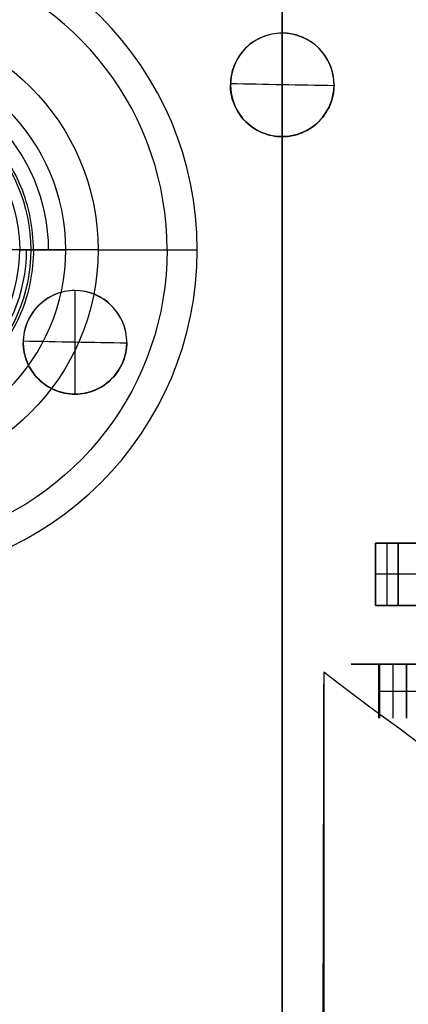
# Model space of a CAD drawing. Header units: millimetres. Extents: x -68 to 68, y -70 to 54.
# Tile 3 of 83: x -58 to -52, y -45 to -31. Entities that reach past the tile are written whole.
import ezdxf

# ---------------------------------------------------------------- set-up
doc = ezdxf.new("R2010")
doc.units = ezdxf.units.MM
doc.layers.add('Layer 01', color=7, linetype='Continuous', true_color=0x000000)

# ---------------------------------------------------------------- blocks, each defined once
blk = doc.blocks.new('User_Library-MINI-DIN-6.step')
at = {"layer": 'Layer 01', "color": 9, "true_color": 0xbebebe}
blk.add_line((-13.1, -0.1, -7), (-13.1, -0.1, 7), dxfattribs=at)
for points in [[(-13.1, 6.3, -7), (-13.1, 6.3), (-13.1, 6.3, 7)], [(-13.1, -6.5, 7), (-13.1, -6.5), (-13.1, -6.5, -7)]]:
    blk.add_open_spline(points, degree=2, dxfattribs=at)
blk = doc.blocks.new('X1.step')
at = {"layer": 'Layer 01', "extrusion": (-1, -1.19249e-08, -4.37114e-08)}
blk.add_blockref('User_Library-MINI-DIN-6.step', (73.1, 7.015, -14), dxfattribs=at)
blk = doc.blocks.new('Extruded.step')
at = {"layer": 'Layer 01', "color": 9, "true_color": 0xc0c0c0}
for p, q in [((-0.165, 0.45, 0.45), (0.165, 0.45, 0.45)), ((-0.165, -0.45, 0.45), (-0.165, 0.45, 0.45)), ((0, 0.45, 0.9), (0, 0.45)), ((0, 0.45), (0, -0.45)), ((0, 0.45, 0.9), (0, -0.45, 0.9)), ((0.165, -0.45, 0.45), (0.165, 0.45, 0.45)), ((-0.165, 0), (-0.165, 0, 0.9)), ((0.165, 0), (-0.165, 0)), ((0.165, 0, 0.9), (-0.165, 0, 0.9)), ((0.165, 0), (0.165, 0, 0.9)), ((-0.165, -0.45, 0.45), (0.165, -0.45, 0.45)), ((0, -0.45, 0.9), (0, -0.45))]:
    blk.add_line(p, q, dxfattribs=at)
for points in [[(-0.165, 0.45), (0, 0.45), (0.165, 0.45)], [(-0.165, 0.45, 0.9), (-0.165, 0.45, 0.45), (-0.165, 0.45)], [(0.165, 0.45, 0.9), (0, 0.45, 0.9), (-0.165, 0.45, 0.9)], [(-0.165, -0.45), (-0.165, 0), (-0.165, 0.45)], [(-0.165, 0.45, 0.9), (-0.165, 0, 0.9), (-0.165, -0.45, 0.9)], [(0.165, 0.45), (0.165, 0), (0.165, -0.45)], [(0.165, 0.45, 0.9), (0.165, 0.45, 0.45), (0.165, 0.45)], [(0.165, -0.45, 0.9), (0.165, 0, 0.9), (0.165, 0.45, 0.9)], [(-0.165, -0.45, 0.9), (-0.165, -0.45, 0.45), (-0.165, -0.45)], [(0.165, -0.45), (0, -0.45), (-0.165, -0.45)], [(-0.165, -0.45, 0.9), (0, -0.45, 0.9), (0.165, -0.45, 0.9)], [(0.165, -0.45), (0.165, -0.45, 0.45), (0.165, -0.45, 0.9)]]:
    blk.add_open_spline(points, degree=2, dxfattribs=at)
blk = doc.blocks.new('6271507344.step')
at = {"layer": 'Layer 01'}
blk.add_blockref('Extruded.step', (0, 0), dxfattribs=at)
blk = doc.blocks.new('Extruded-0.step')
at = {"layer": 'Layer 01', "color": 9, "true_color": 0xcfc9b5}
for p, q in [((-0.52, 0.45, 0.45), (0.52, 0.45, 0.45)), ((-0.52, -0.45, 0.45), (-0.52, 0.45, 0.45)), ((0, 0.45, 0.9), (0, 0.45)), ((0, 0.45), (0, -0.45)), ((0, 0.45, 0.9), (0, -0.45, 0.9)), ((0.52, -0.45, 0.45), (0.52, 0.45, 0.45)), ((-0.52, 0), (-0.52, 0, 0.9)), ((0.52, 0), (-0.52, 0)), ((0.52, 0, 0.9), (-0.52, 0, 0.9)), ((0.52, 0), (0.52, 0, 0.9)), ((-0.52, -0.45, 0.45), (0.52, -0.45, 0.45)), ((0, -0.45, 0.9), (0, -0.45))]:
    blk.add_line(p, q, dxfattribs=at)
for points in [[(-0.52, 0.45), (0, 0.45), (0.52, 0.45)], [(-0.52, 0.45, 0.9), (-0.52, 0.45, 0.45), (-0.52, 0.45)], [(0.52, 0.45, 0.9), (0, 0.45, 0.9), (-0.52, 0.45, 0.9)], [(-0.52, -0.45), (-0.52, 0), (-0.52, 0.45)], [(-0.52, 0.45, 0.9), (-0.52, 0, 0.9), (-0.52, -0.45, 0.9)], [(0.52, 0.45), (0.52, 0), (0.52, -0.45)], [(0.52, 0.45, 0.9), (0.52, 0.45, 0.45), (0.52, 0.45)], [(0.52, -0.45, 0.9), (0.52, 0, 0.9), (0.52, 0.45, 0.9)], [(-0.52, -0.45, 0.9), (-0.52, -0.45, 0.45), (-0.52, -0.45)], [(0.52, -0.45), (0, -0.45), (-0.52, -0.45)], [(-0.52, -0.45, 0.9), (0, -0.45, 0.9), (0.52, -0.45, 0.9)], [(0.52, -0.45), (0.52, -0.45, 0.45), (0.52, -0.45, 0.9)]]:
    blk.add_open_spline(points, degree=2, dxfattribs=at)
blk = doc.blocks.new('6271507504.step')
at = {"layer": 'Layer 01'}
blk.add_blockref('Extruded-0.step', (0, 0), dxfattribs=at)
blk = doc.blocks.new('C207.step')
at = {"layer": 'Layer 01'}
for name, p in [('6271507344.step', (7.515, -58.7, -2.501)), ('6271507504.step', (8.2, -58.7, -2.501)), ('6271507344.step', (8.885, -58.7, -2.501))]:
    blk.add_blockref(name, p, dxfattribs=at)
blk = doc.blocks.new('Open CASCADE STEP translator 6.8 1.1.1.step')
at = {"layer": 'Layer 01', "color": 96, "true_color": 0x008000}
for p, q in [((6, -71, 0.801), (6, -50, 0.801)), ((6, -60.5), (6, -60.5, 1.601))]:
    blk.add_line(p, q, dxfattribs=at)
for points in [[(6, -71), (6, -60.5), (6, -50)], [(6, -50, 1.601), (6, -60.5, 1.601), (6, -71, 1.601)]]:
    blk.add_open_spline(points, degree=2, dxfattribs=at)
blk = doc.blocks.new('Board.step')
at = {"layer": 'Layer 01'}
blk.add_blockref('Open CASCADE STEP translator 6.8 1.1.1.step', (0, 0, -1.601), dxfattribs=at)
blk = doc.blocks.new('User_Library-0603_SMD_Resistor.step')
at = {"layer": 'Layer 01', "color": 7, "true_color": 0xffffff}
for p, q in [((-0.4, 0.3), (0.4, 0.3)), ((0.4, 0.3), (0.785, 0.3)), ((0.593, 0.3, 0.385), (0.593, 0.3, -0.385)), ((0.8, 0.015), (0.8, 0.285)), ((0.8, 0.15, -0.385), (0.8, 0.15, 0.385)), ((-0.4, 0), (0.4, 0)), ((0.4, 0), (0.785, 0)), ((0.593, 0, 0.385), (0.593, 0, -0.385))]:
    blk.add_line(p, q, dxfattribs=at)
blk.add_arc((0.785, 0.285), 0.015, 0, 90, dxfattribs=at)
at = {"layer": 'Layer 01', "color": 7, "true_color": 0xffffff, "extrusion": (0, 0, -1)}
blk.add_arc((-0.785, 0.015), 0.015, 180, 270, dxfattribs=at)
at = {"layer": 'Layer 01', "color": 7, "true_color": 0xffffff}
for points in [[(0.4, 0.3, 0.385), (0.4, 0.3), (0.4, 0.3, -0.385)], [(0.785, 0.3, 0.385), (0.785, 0.3), (0.785, 0.3, -0.385)], [(0.8, 0.285, 0.385), (0.8, 0.285), (0.8, 0.285, -0.385)], [(0.4, 0, -0.385), (0.4, 0), (0.4, 0, 0.385)], [(0.785, 0, 0.385), (0.785, 0), (0.785, 0, -0.385)], [(0.8, 0.015, -0.385), (0.8, 0.015), (0.8, 0.015, 0.385)]]:
    blk.add_open_spline(points, degree=2, dxfattribs=at)
blk = doc.blocks.new('M70.step')
at = {"layer": 'Layer 01', "extrusion": (-8.74228e-08, -1, -4.37114e-08), "rotation": 179.9999999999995}
blk.add_blockref('User_Library-0603_SMD_Resistor.step', (8.2, -1.617, 60.4), dxfattribs=at)
blk = doc.blocks.new('MC403-X_A_090322_MultipleBody.step')
at = {"layer": 'Layer 01'}
for name in ['Board.step', 'C207.step', 'X1.step', 'M70.step']:
    blk.add_blockref(name, (0, 0), dxfattribs=at)
blk = doc.blocks.new('MC403-X_A_090322_MultipleBody 090322')
at = {"layer": 'Layer 01'}
blk.add_blockref('MC403-X_A_090322_MultipleBody.step', (0, 0), dxfattribs=at)
blk = doc.blocks.new('TRO-13-001 MC403 CASTING270122')
at = {"layer": 'Layer 01', "color": 7, "true_color": 0xdde8ff}
for p, q in [((-56.666, -34, 4), (-58.75, -34, 4)), ((-57.64, -34, 2), (-58.68, -34, 2)), ((-55.666, -34, 3.035), (-55.229, -34, -9.5))]:
    blk.add_line(p, q, dxfattribs=at)
for centre, radius, start, end in [((-60, -34, -9.5), 4.771, 270, 90), ((-60, -34, 3.035), 4.334, 0, 149.4911), ((-60, -34, -12.5), 2.867, 0, 90), ((-60, -34, -12.5), 2.867, 270, 0)]:
    blk.add_arc(centre, radius, start, end, dxfattribs=at)
at = {"layer": 'Layer 01', "color": 7, "true_color": 0xdde8ff, "extrusion": (0, 0, -1)}
for centre, radius, start, end in [((60, -34, -4), 3.334, 0, 180), ((60, -34, -4), 3.334, 0, 180), ((60, -34, 5.25), 2.613, 90, 180), ((60, -34, -2), 2.36, 0, 180), ((60, -34, -4), 3.334, 180, 0), ((60, -34, -2), 2.36, 180, 0)]:
    blk.add_arc(centre, radius, start, end, dxfattribs=at)
at = {"layer": 'Layer 01', "color": 7, "true_color": 0xdde8ff, "extrusion": (-2.91083e-15, -2.44973e-17, -1)}
blk.add_arc((60, -34, -3.035), 4.334, 180, 329.4911, dxfattribs=at)
at = {"layer": 'Layer 01', "color": 7, "true_color": 0xdde8ff, "extrusion": (-2.66375e-16, 0, -1)}
blk.add_arc((60, -34, -4), 3.334, 180, 0, dxfattribs=at)
at = {"layer": 'Layer 01', "color": 7, "true_color": 0xdde8ff, "extrusion": (4.27396e-18, 1, 4.42581e-18)}
blk.add_arc((56.666, 3, -34), 1, 90, 178, dxfattribs=at)
at = {"layer": 'Layer 01', "color": 7, "true_color": 0xdde8ff}
blk.add_open_spline([(-57.64, -34, 2), (-57.387, -34, -5.25), (-57.133, -34, -12.5)], degree=2, dxfattribs=at)
blk = doc.blocks.new('TRO-13-003 MC403 FRONT CASING270122')
at = {"layer": 'Layer 01', "color": 254, "true_color": 0xcad1ee}
for p, q in [((-54, -30.86, 18.501), (-54, -30.86, 18.802)), ((-54, -32.36, 18.4), (-54, -32.36, 18.701)), ((-57.8, -34, 4), (-58.4, -34, 4)), ((-57, -34.59, 18.093), (-57, -34.59, 18.394)), ((-57, -36.09, 17.992), (-57, -36.09, 18.293))]:
    blk.add_line(p, q, dxfattribs=at)
for centre, radius, start, end in [((-54, -31.61, 18.614), 0.75, 0, 180), ((-54, -31.61, 18.588), 0.75, 180, 0), ((-60, -34, 9.695), 2.299, 180, 0), ((-60, -34, 4), 2.2, 180, 0), ((-57, -35.34, 18.206), 0.75, 0, 180), ((-57, -35.34, 18.18), 0.75, 180, 0)]:
    blk.add_arc(centre, radius, start, end, dxfattribs=at)
at = {"layer": 'Layer 01', "color": 254, "true_color": 0xcad1ee, "extrusion": (0, 0, -1)}
blk.add_arc((60, -34, -4), 2.2, 0, 180, dxfattribs=at)
at = {"layer": 'Layer 01', "color": 254, "true_color": 0xcad1ee}
for points, knots in [([(-53.25, -31.61, 18.789), (-53.25, -31.412, 18.803), (-53.331, -31.218, 18.812), (-53.609, -30.94, 18.816), (-53.804, -30.859, 18.812), (-54.101, -30.86, 18.797), (-54.198, -30.88, 18.79), (-54.379, -30.956, 18.776), (-54.462, -31.011, 18.768), (-54.669, -31.219, 18.743), (-54.75, -31.414, 18.726), (-54.75, -31.61, 18.713)], [-2.408987, -2.408987, -2.408987, -2.408987, -1.80674, -1.80674, -1.204493, -1.204493, -0.90337, -0.90337, -0.602247, -0.602247, 0, 0, 0, 0]), ([(-53.25, -31.61, 18.488), (-53.25, -31.511, 18.495), (-53.269, -31.414, 18.501), (-53.345, -31.232, 18.509), (-53.401, -31.149, 18.512), (-53.609, -30.941, 18.515), (-53.805, -30.86, 18.511), (-54.099, -30.86, 18.496), (-54.197, -30.88, 18.489), (-54.379, -30.955, 18.475), (-54.461, -31.01, 18.467), (-54.601, -31.15, 18.45), (-54.656, -31.233, 18.442), (-54.731, -31.414, 18.426), (-54.75, -31.512, 18.418), (-54.75, -31.61, 18.412)], [0, 0, 0, 0, 0.298333, 0.298333, 0.596666, 0.596666, 1.193331, 1.193331, 1.491664, 1.491664, 1.789997, 1.789997, 2.08833, 2.08833, 2.386663, 2.386663, 2.386663, 2.386663]), ([(-57.601, -34, 15.39), (-57.601, -33.844, 15.4), (-57.617, -33.685, 15.41), (-57.678, -33.377, 15.427), (-57.723, -33.227, 15.435), (-57.843, -32.936, 15.448), (-57.918, -32.796, 15.453), (-58.092, -32.536, 15.461), (-58.192, -32.414, 15.464), (-58.416, -32.19, 15.466), (-58.538, -32.09, 15.466), (-58.798, -31.917, 15.463), (-58.939, -31.841, 15.461), (-59.23, -31.722, 15.452), (-59.38, -31.676, 15.447), (-59.688, -31.616, 15.434), (-59.847, -31.6, 15.426), (-60.316, -31.601, 15.399), (-60.631, -31.665, 15.376), (-61.064, -31.845, 15.339), (-61.203, -31.92, 15.326), (-61.464, -32.095, 15.299), (-61.585, -32.195, 15.286), (-61.805, -32.416, 15.258), (-61.906, -32.539, 15.244), (-62.079, -32.8, 15.216), (-62.153, -32.937, 15.202), (-62.272, -33.227, 15.176), (-62.318, -33.38, 15.163), (-62.379, -33.686, 15.139), (-62.394, -33.842, 15.127), (-62.394, -34, 15.117)], [0, 0, 0, 0, 0.472856, 0.472856, 0.945711, 0.945711, 1.418567, 1.418567, 1.891423, 1.891423, 2.364279, 2.364279, 2.837134, 2.837134, 3.30999, 3.30999, 3.782846, 3.782846, 4.728557, 4.728557, 5.201413, 5.201413, 5.674269, 5.674269, 6.147124, 6.147124, 6.61998, 6.61998, 7.092836, 7.092836, 7.565691, 7.565691, 7.565691, 7.565691]), ([(-53.25, -31.61, 18.789), (-53.25, -31.709, 18.783), (-53.269, -31.806, 18.775), (-53.345, -31.988, 18.759), (-53.4, -32.071, 18.751), (-53.607, -32.278, 18.726), (-53.803, -32.36, 18.711), (-54.096, -32.36, 18.696), (-54.195, -32.341, 18.692), (-54.377, -32.266, 18.688), (-54.46, -32.211, 18.687), (-54.6, -32.071, 18.69), (-54.655, -31.988, 18.692), (-54.731, -31.806, 18.701), (-54.75, -31.708, 18.706), (-54.75, -31.61, 18.713)], [0, 0, 0, 0, 0.298308, 0.298308, 0.596616, 0.596616, 1.193233, 1.193233, 1.491541, 1.491541, 1.789849, 1.789849, 2.088157, 2.088157, 2.386465, 2.386465, 2.386465, 2.386465]), ([(-54.75, -31.61, 18.412), (-54.75, -31.806, 18.399), (-54.669, -32.002, 18.39), (-54.461, -32.21, 18.386), (-54.378, -32.265, 18.387), (-54.196, -32.341, 18.391), (-54.098, -32.36, 18.395), (-53.9, -32.36, 18.405), (-53.803, -32.34, 18.411), (-53.621, -32.265, 18.426), (-53.539, -32.209, 18.434), (-53.331, -32.002, 18.458), (-53.25, -31.808, 18.475), (-53.25, -31.61, 18.488)], [0, 0, 0, 0, 0.599419, 0.599419, 0.899129, 0.899129, 1.198838, 1.198838, 1.498548, 1.498548, 1.798257, 1.798257, 2.397676, 2.397676, 2.397676, 2.397676]), ([(-57.601, -34, 15.39), (-57.601, -34.156, 15.379), (-57.617, -34.311, 15.368), (-57.678, -34.62, 15.344), (-57.724, -34.771, 15.331), (-57.903, -35.202, 15.292), (-58.081, -35.469, 15.265), (-58.411, -35.8, 15.224), (-58.534, -35.901, 15.211), (-58.794, -36.075, 15.184), (-58.931, -36.149, 15.172), (-59.22, -36.269, 15.148), (-59.372, -36.316, 15.136), (-59.678, -36.377, 15.115), (-59.833, -36.393, 15.105), (-60.307, -36.395, 15.078), (-60.618, -36.333, 15.064), (-61.055, -36.154, 15.051), (-61.193, -36.08, 15.048), (-61.454, -35.907, 15.044), (-61.578, -35.806, 15.044), (-61.8, -35.585, 15.045), (-61.899, -35.464, 15.048), (-62.075, -35.203, 15.055), (-62.15, -35.063, 15.06), (-62.33, -34.631, 15.078), (-62.394, -34.316, 15.096), (-62.394, -34, 15.117)], [-7.562988, -7.562988, -7.562988, -7.562988, -7.090301, -7.090301, -6.617614, -6.617614, -5.672241, -5.672241, -5.199554, -5.199554, -4.726867, -4.726867, -4.25418, -4.25418, -3.781494, -3.781494, -2.83612, -2.83612, -2.363434, -2.363434, -1.890747, -1.890747, -1.41806, -1.41806, -0.945373, -0.945373, 0, 0, 0, 0]), ([(-56.25, -35.34, 18.384), (-56.25, -35.142, 18.397), (-56.331, -34.947, 18.406), (-56.609, -34.67, 18.409), (-56.804, -34.589, 18.404), (-57.101, -34.59, 18.388), (-57.198, -34.61, 18.382), (-57.379, -34.686, 18.367), (-57.462, -34.741, 18.359), (-57.669, -34.949, 18.333), (-57.75, -35.144, 18.316), (-57.75, -35.34, 18.303)], [-2.409173, -2.409173, -2.409173, -2.409173, -1.80688, -1.80688, -1.204586, -1.204586, -0.90344, -0.90344, -0.602293, -0.602293, 0, 0, 0, 0]), ([(-56.25, -35.34, 18.083), (-56.25, -35.241, 18.089), (-56.27, -35.144, 18.095), (-56.345, -34.962, 18.103), (-56.401, -34.878, 18.105), (-56.609, -34.671, 18.108), (-56.805, -34.59, 18.103), (-57.099, -34.59, 18.087), (-57.197, -34.61, 18.081), (-57.379, -34.685, 18.066), (-57.461, -34.74, 18.058), (-57.601, -34.88, 18.041), (-57.656, -34.963, 18.032), (-57.731, -35.144, 18.016), (-57.75, -35.242, 18.008), (-57.75, -35.34, 18.002)], [0, 0, 0, 0, 0.298355, 0.298355, 0.59671, 0.59671, 1.19342, 1.19342, 1.491776, 1.491776, 1.790131, 1.790131, 2.088486, 2.088486, 2.386841, 2.386841, 2.386841, 2.386841]), ([(-56.25, -35.34, 18.384), (-56.25, -35.439, 18.377), (-56.269, -35.536, 18.369), (-56.345, -35.718, 18.353), (-56.4, -35.801, 18.345), (-56.607, -36.008, 18.32), (-56.803, -36.09, 18.304), (-57.096, -36.09, 18.288), (-57.195, -36.071, 18.284), (-57.377, -35.996, 18.279), (-57.46, -35.941, 18.278), (-57.6, -35.801, 18.28), (-57.655, -35.718, 18.283), (-57.731, -35.536, 18.291), (-57.75, -35.438, 18.296), (-57.75, -35.34, 18.303)], [0, 0, 0, 0, 0.298329, 0.298329, 0.596659, 0.596659, 1.193318, 1.193318, 1.491647, 1.491647, 1.789976, 1.789976, 2.088306, 2.088306, 2.386635, 2.386635, 2.386635, 2.386635]), ([(-57.75, -35.34, 18.002), (-57.75, -35.536, 17.989), (-57.669, -35.732, 17.98), (-57.461, -35.94, 17.977), (-57.378, -35.995, 17.978), (-57.196, -36.071, 17.983), (-57.098, -36.09, 17.987), (-56.9, -36.09, 17.997), (-56.803, -36.07, 18.004), (-56.621, -35.995, 18.019), (-56.539, -35.939, 18.027), (-56.331, -35.732, 18.052), (-56.25, -35.538, 18.069), (-56.25, -35.34, 18.083)], [0, 0, 0, 0, 0.599465, 0.599465, 0.899197, 0.899197, 1.19893, 1.19893, 1.498662, 1.498662, 1.798395, 1.798395, 2.39786, 2.39786, 2.39786, 2.39786])]:
    blk.add_open_spline(points, degree=3, knots=knots, dxfattribs=at)
for points, degree in [([(-54.002, -30.86, 18.5), (-54.002, -31.36, 18.467), (-54.002, -31.86, 18.433), (-54.002, -32.36, 18.4)], 3), ([(-53.25, -31.623, 18.487), (-53.75, -31.614, 18.463), (-54.25, -31.604, 18.438), (-54.75, -31.594, 18.413)], 3), ([(-54.75, -31.61, 18.713), (-54.75, -31.61, 18.562), (-54.75, -31.61, 18.412)], 2), ([(-53.25, -31.61, 18.488), (-53.25, -31.61, 18.639), (-53.25, -31.61, 18.789)], 2), ([(-57.8, -34, 4), (-57.701, -34, 9.695), (-57.601, -34, 15.39)], 2), ([(-57.002, -34.59, 18.093), (-57.002, -35.09, 18.059), (-57.002, -35.59, 18.025), (-57.002, -36.09, 17.992)], 3), ([(-56.25, -35.352, 18.082), (-56.75, -35.343, 18.056), (-57.25, -35.334, 18.029), (-57.75, -35.324, 18.003)], 3), ([(-57.75, -35.34, 18.303), (-57.75, -35.34, 18.152), (-57.75, -35.34, 18.002)], 2), ([(-56.25, -35.34, 18.083), (-56.25, -35.34, 18.233), (-56.25, -35.34, 18.384)], 2), ([(-53.4, -40.12, 15.2), (-53.408, -43.715, 14.958), (-53.417, -47.309, 14.717), (-53.425, -50.903, 14.475)], 3), ([(-53.4, -40.12, 15.2), (-53.4, -47.003, 15.2), (-53.4, -53.885, 15.2)], 2), ([(-38.9, -49.578, 15.2), (-43.971, -46.79, 15.2), (-48.783, -43.605, 15.2), (-53.4, -40.12, 15.2)], 3)]:
    blk.add_open_spline(points, degree=degree, dxfattribs=at)

msp = doc.modelspace()

# ---------------------------------------------------------------- block references
at = {"layer": 'Layer 01'}
for name, p in [('TRO-13-001 MC403 CASTING270122', (0, 0)), ('TRO-13-003 MC403 FRONT CASING270122', (0, 0)), ('MC403-X_A_090322_MultipleBody 090322', (-60, 20, 1.601))]:
    msp.add_blockref(name, p, dxfattribs=at)

doc.saveas('drawing.dxf')
